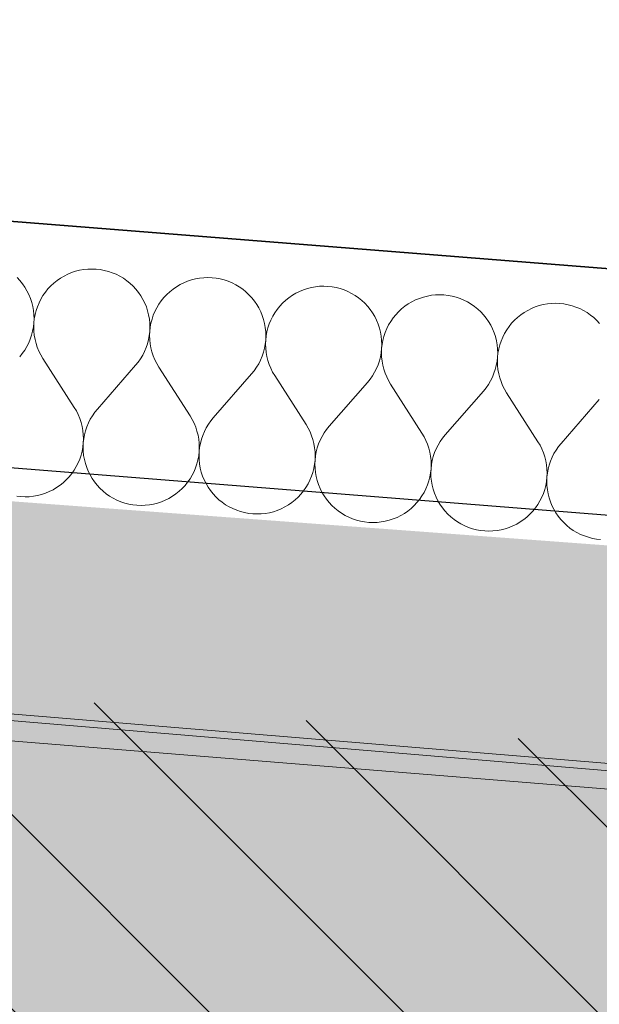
# Model space of a CAD drawing. Header units: millimetres. Extents: x -40276 to 214973, y -147941 to 35228.
# Tile 256 of 256: x -4378 to -3998, y 17941 to 18587. Entities that reach past the tile are written whole.
import ezdxf

# ---------------------------------------------------------------- set-up
doc = ezdxf.new("R2010")
doc.units = ezdxf.units.MM
doc.header["$MEASUREMENT"] = 0
doc.linetypes.add('Wipeout_Contour', pattern=[1000, 0, -1000])
for name, color, linetype in [('1._POHLED ZÁPADNÍ_2_0_plochy', 7, 'Continuous'), ('1._POHLED ZÁPADNÍ_2_akustické prvky', 7, 'Continuous'), ('1._POHLED ZÁPADNÍ_2_BT_ortho', 7, 'Continuous'), ('1._POHLED ZÁPADNÍ_2_Konstrukce - nosné', 7, 'Continuous'), ('1._POHLED ZÁPADNÍ_2_Nové_Výplně – Řezové', 7, 'Continuous'), ('1._POHLED ZÁPADNÍ_2_Výplně – Řezové', 7, 'Continuous')]:
    doc.layers.add(name, color=color, linetype=linetype)

# ---------------------------------------------------------------- blocks, each defined once
blk = doc.blocks.new('*X1', base_point=(-42174.69, -26223.67))
at = {"layer": '1._POHLED ZÁPADNÍ_2_Nové_Výplně – Řezové', "color": 21, "linetype": 'Continuous', "lineweight": 20, "true_color": 0xffaaaa}
for p, q in [((-4348.96, 18418.74), (-4351.31, 18417.35)), ((-4346.53, 18419.95), (-4348.96, 18418.74)), ((-4344.01, 18420.98), (-4346.53, 18419.95)), ((-4341.43, 18421.84), (-4344.01, 18420.98)), ((-4338.79, 18422.5), (-4341.43, 18421.84)), ((-4336.11, 18422.98), (-4338.79, 18422.5)), ((-4333.41, 18423.27), (-4336.11, 18422.98)), ((-4330.69, 18423.36), (-4333.41, 18423.27)), ((-4327.97, 18423.25), (-4330.69, 18423.36)), ((-4325.27, 18422.95), (-4327.97, 18423.25)), ((-4322.59, 18422.46), (-4325.27, 18422.95)), ((-4319.96, 18421.78), (-4322.59, 18422.46)), ((-4317.38, 18420.92), (-4319.96, 18421.78)), ((-4314.87, 18419.87), (-4317.38, 18420.92)), ((-4312.44, 18418.65), (-4314.87, 18419.87)), ((-4310.1, 18417.25), (-4312.44, 18418.65)), ((-4377.9, 18415.75), (-4379.75, 18417.75)), ((-4376.2, 18413.63), (-4377.9, 18415.75)), ((-4374.66, 18411.39), (-4376.2, 18413.63)), ((-4357.66, 18412.26), (-4359.52, 18410.27)), ((-4355.67, 18414.1), (-4357.66, 18412.26)), ((-4353.54, 18415.81), (-4355.67, 18414.1)), ((-4351.31, 18417.35), (-4353.54, 18415.81)), ((-4307.87, 18415.7), (-4310.1, 18417.25)), ((-4305.76, 18413.98), (-4307.87, 18415.7)), ((-4303.77, 18412.12), (-4305.76, 18413.98)), ((-4301.92, 18410.13), (-4303.77, 18412.12)), ((-4275.32, 18411.73), (-4277.56, 18410.18)), ((-4272.98, 18413.11), (-4275.32, 18411.73)), ((-4270.55, 18414.32), (-4272.98, 18413.11)), ((-4268.03, 18415.36), (-4270.55, 18414.32)), ((-4265.45, 18416.21), (-4268.03, 18415.36)), ((-4262.81, 18416.88), (-4265.45, 18416.21)), ((-4260.13, 18417.36), (-4262.81, 18416.88)), ((-4257.42, 18417.64), (-4260.13, 18417.36)), ((-4254.71, 18417.73), (-4257.42, 18417.64)), ((-4251.99, 18417.63), (-4254.71, 18417.73)), ((-4249.28, 18417.33), (-4251.99, 18417.63)), ((-4246.61, 18416.84), (-4249.28, 18417.33)), ((-4243.97, 18416.16), (-4246.61, 18416.84)), ((-4241.39, 18415.29), (-4243.97, 18416.16)), ((-4238.88, 18414.25), (-4241.39, 18415.29)), ((-4236.45, 18413.02), (-4238.88, 18414.25)), ((-4234.12, 18411.63), (-4236.45, 18413.02)), ((-4231.89, 18410.07), (-4234.12, 18411.63)), ((-4184.15, 18411.73), (-4186.83, 18411.26)), ((-4181.44, 18412.02), (-4184.15, 18411.73)), ((-4178.72, 18412.11), (-4181.44, 18412.02)), ((-4176, 18412), (-4178.72, 18412.11)), ((-4173.3, 18411.71), (-4176, 18412)), ((-4170.62, 18411.22), (-4173.3, 18411.71)), ((-4373.28, 18409.05), (-4374.66, 18411.39)), ((-4372.07, 18406.61), (-4373.28, 18409.05)), ((-4371.03, 18404.09), (-4372.07, 18406.61)), ((-4362.79, 18405.92), (-4364.18, 18403.59)), ((-4361.23, 18408.15), (-4362.79, 18405.92)), ((-4359.52, 18410.27), (-4361.23, 18408.15)), ((-4300.22, 18408), (-4301.92, 18410.13)), ((-4298.68, 18405.76), (-4300.22, 18408)), ((-4297.29, 18403.42), (-4298.68, 18405.76)), ((-4281.68, 18406.63), (-4283.54, 18404.64)), ((-4279.68, 18408.48), (-4281.68, 18406.63)), ((-4277.56, 18410.18), (-4279.68, 18408.48)), ((-4229.77, 18408.36), (-4231.89, 18410.07)), ((-4227.79, 18406.5), (-4229.77, 18408.36)), ((-4225.94, 18404.5), (-4227.79, 18406.5)), ((-4199.34, 18406.11), (-4201.58, 18404.56)), ((-4197, 18407.49), (-4199.34, 18406.11)), ((-4194.56, 18408.7), (-4197, 18407.49)), ((-4192.05, 18409.74), (-4194.56, 18408.7)), ((-4189.46, 18410.59), (-4192.05, 18409.74)), ((-4186.83, 18411.26), (-4189.46, 18410.59)), ((-4167.99, 18410.54), (-4170.62, 18411.22)), ((-4165.41, 18409.67), (-4167.99, 18410.54)), ((-4162.9, 18408.62), (-4165.41, 18409.67)), ((-4160.47, 18407.4), (-4162.9, 18408.62)), ((-4158.13, 18406), (-4160.47, 18407.4)), ((-4155.9, 18404.45), (-4158.13, 18406)), ((-4110.84, 18405.63), (-4113.48, 18404.96)), ((-4108.17, 18406.11), (-4110.84, 18405.63)), ((-4105.46, 18406.39), (-4108.17, 18406.11)), ((-4102.74, 18406.48), (-4105.46, 18406.39)), ((-4100.02, 18406.38), (-4102.74, 18406.48)), ((-4097.32, 18406.08), (-4100.02, 18406.38)), ((-4094.64, 18405.59), (-4097.32, 18406.08)), ((-4092.01, 18404.91), (-4094.64, 18405.59)), ((-4370.18, 18401.51), (-4371.03, 18404.09)), ((-4369.52, 18398.87), (-4370.18, 18401.51)), ((-4369.04, 18396.19), (-4369.52, 18398.87)), ((-4365.4, 18401.15), (-4366.45, 18398.64)), ((-4364.18, 18403.59), (-4365.4, 18401.15)), ((-4296.08, 18400.98), (-4297.29, 18403.42)), ((-4295.05, 18398.47), (-4296.08, 18400.98)), ((-4286.8, 18400.3), (-4288.2, 18397.96)), ((-4285.25, 18402.53), (-4286.8, 18400.3)), ((-4283.54, 18404.64), (-4285.25, 18402.53)), ((-4224.24, 18402.38), (-4225.94, 18404.5)), ((-4222.69, 18400.14), (-4224.24, 18402.38)), ((-4221.31, 18397.8), (-4222.69, 18400.14)), ((-4207.55, 18399.02), (-4209.27, 18396.9)), ((-4205.7, 18401.01), (-4207.55, 18399.02)), ((-4203.7, 18402.86), (-4205.7, 18401.01)), ((-4201.58, 18404.56), (-4203.7, 18402.86)), ((-4153.79, 18402.73), (-4155.9, 18404.45)), ((-4151.8, 18400.87), (-4153.79, 18402.73)), ((-4149.96, 18398.88), (-4151.8, 18400.87)), ((-4148.26, 18396.75), (-4149.96, 18398.88)), ((-4125.6, 18398.93), (-4127.72, 18397.23)), ((-4123.36, 18400.48), (-4125.6, 18398.93)), ((-4121.02, 18401.86), (-4123.36, 18400.48)), ((-4118.58, 18403.08), (-4121.02, 18401.86)), ((-4116.06, 18404.11), (-4118.58, 18403.08)), ((-4113.48, 18404.96), (-4116.06, 18404.11)), ((-4089.43, 18404.05), (-4092.01, 18404.91)), ((-4086.92, 18403), (-4089.43, 18404.05)), ((-4084.49, 18401.77), (-4086.92, 18403)), ((-4082.15, 18400.38), (-4084.49, 18401.77)), ((-4079.92, 18398.82), (-4082.15, 18400.38)), ((-4077.81, 18397.11), (-4079.92, 18398.82)), ((-4037.5, 18399.34), (-4040.08, 18398.49)), ((-4034.86, 18400.01), (-4037.5, 18399.34)), ((-4032.18, 18400.48), (-4034.86, 18400.01)), ((-4029.48, 18400.77), (-4032.18, 18400.48)), ((-4026.76, 18400.86), (-4029.48, 18400.77)), ((-4024.04, 18400.75), (-4026.76, 18400.86)), ((-4021.34, 18400.46), (-4024.04, 18400.75)), ((-4018.66, 18399.97), (-4021.34, 18400.46)), ((-4016.02, 18399.29), (-4018.66, 18399.97)), ((-4013.45, 18398.42), (-4016.02, 18399.29)), ((-4368.76, 18393.49), (-4369.04, 18396.19)), ((-4368.67, 18390.77), (-4368.76, 18393.49)), ((-4367.99, 18393.43), (-4368.48, 18390.75)), ((-4367.31, 18396.06), (-4367.99, 18393.43)), ((-4366.45, 18398.64), (-4367.31, 18396.06)), ((-4294.2, 18395.88), (-4295.05, 18398.47)), ((-4293.53, 18393.25), (-4294.2, 18395.88)), ((-4293.06, 18390.57), (-4293.53, 18393.25)), ((-4290.47, 18393.02), (-4291.33, 18390.44)), ((-4289.42, 18395.53), (-4290.47, 18393.02)), ((-4288.2, 18397.96), (-4289.42, 18395.53)), ((-4220.1, 18395.36), (-4221.31, 18397.8)), ((-4219.07, 18392.84), (-4220.1, 18395.36)), ((-4218.22, 18390.26), (-4219.07, 18392.84)), ((-4212.22, 18392.34), (-4213.44, 18389.91)), ((-4210.82, 18394.67), (-4212.22, 18392.34)), ((-4209.27, 18396.9), (-4210.82, 18394.67)), ((-4146.71, 18394.52), (-4148.26, 18396.75)), ((-4145.33, 18392.17), (-4146.71, 18394.52)), ((-4131.57, 18393.39), (-4133.28, 18391.28)), ((-4129.71, 18395.38), (-4131.57, 18393.39)), ((-4127.72, 18397.23), (-4129.71, 18395.38)), ((-4075.82, 18395.25), (-4077.81, 18397.11)), ((-4073.97, 18393.25), (-4075.82, 18395.25)), ((-4072.27, 18391.13), (-4073.97, 18393.25)), ((-4049.61, 18393.31), (-4051.74, 18391.61)), ((-4047.38, 18394.86), (-4049.61, 18393.31)), ((-4045.03, 18396.24), (-4047.38, 18394.86)), ((-4042.6, 18397.45), (-4045.03, 18396.24)), ((-4040.08, 18398.49), (-4042.6, 18397.45)), ((-4010.94, 18397.37), (-4013.45, 18398.42)), ((-4008.51, 18396.15), (-4010.94, 18397.37)), ((-4006.17, 18394.75), (-4008.51, 18396.15)), ((-4003.94, 18393.2), (-4006.17, 18394.75)), ((-4001.83, 18391.48), (-4003.94, 18393.2)), ((-4369.07, 18385.34), (-4368.78, 18388.05)), ((-4368.78, 18388.05), (-4368.88, 18385.33)), ((-4368.78, 18388.05), (-4368.67, 18390.77)), ((-4368.48, 18390.75), (-4368.78, 18388.05)), ((-4292.78, 18387.86), (-4293.06, 18390.57)), ((-4292.69, 18385.14), (-4292.78, 18387.86)), ((-4292.01, 18387.8), (-4292.5, 18385.13)), ((-4291.33, 18390.44), (-4292.01, 18387.8)), ((-4217.55, 18387.62), (-4218.22, 18390.26)), ((-4217.08, 18384.94), (-4217.55, 18387.62)), ((-4214.48, 18387.39), (-4215.35, 18384.81)), ((-4213.44, 18389.91), (-4214.48, 18387.39)), ((-4144.12, 18389.74), (-4145.33, 18392.17)), ((-4143.08, 18387.22), (-4144.12, 18389.74)), ((-4142.23, 18384.64), (-4143.08, 18387.22)), ((-4136.23, 18386.71), (-4137.46, 18384.28)), ((-4134.84, 18389.05), (-4136.23, 18386.71)), ((-4133.28, 18391.28), (-4134.84, 18389.05)), ((-4070.73, 18388.89), (-4072.27, 18391.13)), ((-4069.35, 18386.55), (-4070.73, 18388.89)), ((-4068.14, 18384.11), (-4069.35, 18386.55)), ((-4055.59, 18387.77), (-4057.3, 18385.66)), ((-4053.73, 18389.76), (-4055.59, 18387.77)), ((-4051.74, 18391.61), (-4053.73, 18389.76)), ((-3999.84, 18389.62), (-4001.83, 18391.48)), ((-3997.99, 18387.63), (-3999.84, 18389.62)), ((-4371.11, 18377.46), (-4370.25, 18380.03)), ((-4370.25, 18380.03), (-4369.57, 18382.67)), ((-4369.57, 18382.67), (-4369.07, 18385.34)), ((-4368.88, 18385.33), (-4368.79, 18382.61)), ((-4368.79, 18382.61), (-4368.5, 18379.91)), ((-4368.5, 18379.91), (-4368.02, 18377.23)), ((-4293.58, 18377.04), (-4293.09, 18379.72)), ((-4293.09, 18379.72), (-4292.79, 18382.42)), ((-4292.79, 18382.42), (-4292.89, 18379.71)), ((-4292.89, 18379.71), (-4292.8, 18376.99)), ((-4292.79, 18382.42), (-4292.69, 18385.14)), ((-4292.5, 18385.13), (-4292.79, 18382.42)), ((-4216.79, 18382.24), (-4217.08, 18384.94)), ((-4216.81, 18376.8), (-4216.7, 18379.52)), ((-4216.51, 18379.5), (-4216.81, 18376.8)), ((-4216.7, 18379.52), (-4216.79, 18382.24)), ((-4216.03, 18382.18), (-4216.51, 18379.5)), ((-4215.35, 18384.81), (-4216.03, 18382.18)), ((-4141.57, 18382), (-4142.23, 18384.64)), ((-4141.09, 18379.32), (-4141.57, 18382)), ((-4140.81, 18376.61), (-4141.09, 18379.32)), ((-4138.5, 18381.77), (-4139.37, 18379.19)), ((-4137.46, 18384.28), (-4138.5, 18381.77)), ((-4067.1, 18381.59), (-4068.14, 18384.11)), ((-4066.25, 18379.01), (-4067.1, 18381.59)), ((-4060.25, 18381.09), (-4061.47, 18378.66)), ((-4058.86, 18383.42), (-4060.25, 18381.09)), ((-4057.3, 18385.66), (-4058.86, 18383.42)), ((-4373.39, 18372.52), (-4372.16, 18374.95)), ((-4372.16, 18374.95), (-4371.11, 18377.46)), ((-4368.02, 18377.23), (-4367.35, 18374.59)), ((-4367.35, 18374.59), (-4366.5, 18372.01)), ((-4295.13, 18371.83), (-4294.26, 18374.41)), ((-4294.26, 18374.41), (-4293.58, 18377.04)), ((-4292.8, 18376.99), (-4292.52, 18374.28)), ((-4292.52, 18374.28), (-4292.04, 18371.6)), ((-4217.6, 18371.42), (-4217.11, 18374.1)), ((-4217.11, 18374.1), (-4216.81, 18376.8)), ((-4216.81, 18376.8), (-4216.91, 18374.08)), ((-4216.91, 18374.08), (-4216.82, 18371.36)), ((-4140.83, 18371.17), (-4140.72, 18373.89)), ((-4140.53, 18373.88), (-4140.83, 18371.17)), ((-4140.72, 18373.89), (-4140.81, 18376.61)), ((-4140.04, 18376.56), (-4140.53, 18373.88)), ((-4139.37, 18379.19), (-4140.04, 18376.56)), ((-4065.59, 18376.37), (-4066.25, 18379.01)), ((-4065.11, 18373.69), (-4065.59, 18376.37)), ((-4064.83, 18370.99), (-4065.11, 18373.69)), ((-4063.38, 18373.57), (-4064.06, 18370.93)), ((-4062.52, 18376.15), (-4063.38, 18373.57)), ((-4061.47, 18378.66), (-4062.52, 18376.15)), ((-4378.06, 18365.84), (-4376.34, 18367.95)), ((-4376.34, 18367.95), (-4374.79, 18370.18)), ((-4374.79, 18370.18), (-4373.39, 18372.52)), ((-4366.5, 18372.01), (-4365.46, 18369.49)), ((-4365.46, 18369.49), (-4364.25, 18367.06)), ((-4364.25, 18367.06), (-4362.86, 18364.72)), ((-4298.8, 18364.56), (-4297.41, 18366.89)), ((-4297.41, 18366.89), (-4296.18, 18369.32)), ((-4296.18, 18369.32), (-4295.13, 18371.83)), ((-4292.04, 18371.6), (-4291.37, 18368.97)), ((-4291.37, 18368.97), (-4290.52, 18366.38)), ((-4290.52, 18366.38), (-4289.48, 18363.87)), ((-4219.15, 18366.21), (-4218.28, 18368.79)), ((-4218.28, 18368.79), (-4217.6, 18371.42)), ((-4216.82, 18371.36), (-4216.53, 18368.66)), ((-4216.53, 18368.66), (-4216.06, 18365.98)), ((-4141.62, 18365.8), (-4141.13, 18368.47)), ((-4141.13, 18368.47), (-4140.83, 18371.17)), ((-4140.83, 18371.17), (-4140.93, 18368.46)), ((-4140.93, 18368.46), (-4140.84, 18365.74)), ((-4064.84, 18365.55), (-4064.74, 18368.27)), ((-4064.55, 18368.25), (-4064.84, 18365.55)), ((-4064.74, 18368.27), (-4064.83, 18370.99)), ((-4064.06, 18370.93), (-4064.55, 18368.25)), ((-4362.86, 18364.72), (-4342.32, 18332.64)), ((-4302.08, 18360.22), (-4327.12, 18331.51)), ((-4302.08, 18360.22), (-4300.36, 18362.33)), ((-4300.36, 18362.33), (-4298.8, 18364.56)), ((-4289.48, 18363.87), (-4288.26, 18361.43)), ((-4288.26, 18361.43), (-4286.88, 18359.09)), ((-4222.82, 18358.93), (-4221.42, 18361.27)), ((-4221.42, 18361.27), (-4220.2, 18363.7)), ((-4220.2, 18363.7), (-4219.15, 18366.21)), ((-4216.06, 18365.98), (-4215.39, 18363.34)), ((-4215.39, 18363.34), (-4214.53, 18360.76)), ((-4214.53, 18360.76), (-4213.5, 18358.24)), ((-4144.22, 18358.07), (-4143.17, 18360.58)), ((-4143.17, 18360.58), (-4142.3, 18363.16)), ((-4142.3, 18363.16), (-4141.62, 18365.8)), ((-4140.84, 18365.74), (-4140.55, 18363.03)), ((-4140.55, 18363.03), (-4140.07, 18360.35)), ((-4140.07, 18360.35), (-4139.4, 18357.72)), ((-4066.32, 18357.54), (-4065.64, 18360.17)), ((-4065.64, 18360.17), (-4065.14, 18362.85)), ((-4065.14, 18362.85), (-4064.84, 18365.55)), ((-4064.84, 18365.55), (-4064.95, 18362.83)), ((-4064.95, 18362.83), (-4064.85, 18360.11)), ((-4064.85, 18360.11), (-4064.57, 18357.41)), ((-4286.88, 18359.09), (-4266.33, 18327.01)), ((-4226.09, 18354.59), (-4251.14, 18325.89)), ((-4226.09, 18354.59), (-4224.38, 18356.7)), ((-4224.38, 18356.7), (-4222.82, 18358.93)), ((-4213.5, 18358.24), (-4212.28, 18355.81)), ((-4212.28, 18355.81), (-4210.9, 18353.47)), ((-4210.9, 18353.47), (-4190.35, 18321.39)), ((-4146.84, 18353.31), (-4145.44, 18355.64)), ((-4145.44, 18355.64), (-4144.22, 18358.07)), ((-4139.4, 18357.72), (-4138.55, 18355.13)), ((-4138.55, 18355.13), (-4137.51, 18352.62)), ((-4068.23, 18352.45), (-4067.18, 18354.96)), ((-4067.18, 18354.96), (-4066.32, 18357.54)), ((-4064.57, 18357.41), (-4064.09, 18354.73)), ((-4064.09, 18354.73), (-4063.42, 18352.09)), ((-4150.11, 18348.97), (-4175.16, 18320.26)), ((-4150.11, 18348.97), (-4148.4, 18351.08)), ((-4148.4, 18351.08), (-4146.84, 18353.31)), ((-4137.51, 18352.62), (-4136.3, 18350.18)), ((-4136.3, 18350.18), (-4134.91, 18347.84)), ((-4134.91, 18347.84), (-4114.37, 18315.76)), ((-4072.41, 18345.45), (-4070.86, 18347.68)), ((-4070.86, 18347.68), (-4069.46, 18350.02)), ((-4069.46, 18350.02), (-4068.23, 18352.45)), ((-4063.42, 18352.09), (-4062.57, 18349.51)), ((-4062.57, 18349.51), (-4061.53, 18346.99)), ((-4074.13, 18343.34), (-4099.17, 18314.64)), ((-4074.13, 18343.34), (-4072.41, 18345.45)), ((-4061.53, 18346.99), (-4060.32, 18344.56)), ((-4060.32, 18344.56), (-4058.93, 18342.22)), ((-4058.93, 18342.22), (-4038.39, 18310.14)), ((-3998.15, 18337.72), (-4023.19, 18309.01)), ((-4340.93, 18330.29), (-4342.32, 18332.64)), ((-4339.72, 18327.86), (-4340.93, 18330.29)), ((-4338.68, 18325.34), (-4339.72, 18327.86)), ((-4328.84, 18329.4), (-4330.39, 18327.17)), ((-4327.12, 18331.51), (-4328.84, 18329.4)), ((-4337.83, 18322.76), (-4338.68, 18325.34)), ((-4337.16, 18320.12), (-4337.83, 18322.76)), ((-4333.02, 18322.4), (-4334.07, 18319.89)), ((-4331.79, 18324.83), (-4333.02, 18322.4)), ((-4330.39, 18327.17), (-4331.79, 18324.83)), ((-4264.95, 18324.67), (-4266.33, 18327.01)), ((-4263.74, 18322.23), (-4264.95, 18324.67)), ((-4262.7, 18319.72), (-4263.74, 18322.23)), ((-4254.41, 18321.54), (-4255.81, 18319.21)), ((-4252.85, 18323.77), (-4254.41, 18321.54)), ((-4251.14, 18325.89), (-4252.85, 18323.77)), ((-4188.97, 18319.04), (-4190.35, 18321.39)), ((-4336.68, 18317.45), (-4337.16, 18320.12)), ((-4336.39, 18314.74), (-4336.68, 18317.45)), ((-4336.3, 18312.02), (-4336.39, 18314.74)), ((-4334.93, 18317.32), (-4335.61, 18314.68)), ((-4334.07, 18319.89), (-4334.93, 18317.32)), ((-4261.85, 18317.14), (-4262.7, 18319.72)), ((-4261.18, 18314.5), (-4261.85, 18317.14)), ((-4257.03, 18316.78), (-4258.08, 18314.27)), ((-4255.81, 18319.21), (-4257.03, 18316.78)), ((-4187.75, 18316.61), (-4188.97, 18319.04)), ((-4186.72, 18314.09), (-4187.75, 18316.61)), ((-4178.43, 18315.92), (-4179.83, 18313.58)), ((-4176.87, 18318.15), (-4178.43, 18315.92)), ((-4175.16, 18320.26), (-4176.87, 18318.15)), ((-4112.99, 18313.42), (-4114.37, 18315.76)), ((-4336.7, 18306.6), (-4336.4, 18309.3)), ((-4336.4, 18309.3), (-4336.51, 18306.58)), ((-4336.4, 18309.3), (-4336.3, 18312.02)), ((-4336.11, 18312.01), (-4336.4, 18309.3)), ((-4335.61, 18314.68), (-4336.11, 18312.01)), ((-4260.7, 18311.82), (-4261.18, 18314.5)), ((-4260.41, 18309.12), (-4260.7, 18311.82)), ((-4260.32, 18306.4), (-4260.41, 18309.12)), ((-4259.63, 18309.06), (-4260.12, 18306.38)), ((-4258.95, 18311.69), (-4259.63, 18309.06)), ((-4258.08, 18314.27), (-4258.95, 18311.69)), ((-4185.86, 18311.51), (-4186.72, 18314.09)), ((-4185.19, 18308.87), (-4185.86, 18311.51)), ((-4184.72, 18306.2), (-4185.19, 18308.87)), ((-4182.1, 18308.65), (-4182.97, 18306.07)), ((-4181.05, 18311.16), (-4182.1, 18308.65)), ((-4179.83, 18313.58), (-4181.05, 18311.16)), ((-4111.77, 18310.99), (-4112.99, 18313.42)), ((-4110.73, 18308.47), (-4111.77, 18310.99)), ((-4109.88, 18305.89), (-4110.73, 18308.47)), ((-4102.45, 18310.29), (-4103.84, 18307.96)), ((-4100.89, 18312.52), (-4102.45, 18310.29)), ((-4099.17, 18314.64), (-4100.89, 18312.52)), ((-4037, 18307.8), (-4038.39, 18310.14)), ((-4023.19, 18309.01), (-4024.9, 18306.9)), ((-4337.87, 18301.29), (-4337.19, 18303.92)), ((-4337.19, 18303.92), (-4336.7, 18306.6)), ((-4336.51, 18306.58), (-4336.42, 18303.86)), ((-4336.42, 18303.86), (-4336.14, 18301.16)), ((-4260.72, 18300.97), (-4260.42, 18303.68)), ((-4260.42, 18303.68), (-4260.53, 18300.96)), ((-4260.42, 18303.68), (-4260.32, 18306.4)), ((-4260.12, 18306.38), (-4260.42, 18303.68)), ((-4184.43, 18303.49), (-4184.72, 18306.2)), ((-4184.34, 18300.77), (-4184.43, 18303.49)), ((-4183.65, 18303.43), (-4184.14, 18300.76)), ((-4182.97, 18306.07), (-4183.65, 18303.43)), ((-4109.21, 18303.25), (-4109.88, 18305.89)), ((-4108.73, 18300.57), (-4109.21, 18303.25)), ((-4106.12, 18303.02), (-4106.98, 18300.44)), ((-4105.07, 18305.53), (-4106.12, 18303.02)), ((-4103.84, 18307.96), (-4105.07, 18305.53)), ((-4035.79, 18305.36), (-4037, 18307.8)), ((-4034.75, 18302.85), (-4035.79, 18305.36)), ((-4033.9, 18300.26), (-4034.75, 18302.85)), ((-4027.86, 18302.34), (-4029.09, 18299.91)), ((-4026.46, 18304.67), (-4027.86, 18302.34)), ((-4024.9, 18306.9), (-4026.46, 18304.67)), ((-4341, 18293.77), (-4339.78, 18296.2)), ((-4339.78, 18296.2), (-4338.73, 18298.71)), ((-4338.73, 18298.71), (-4337.87, 18301.29)), ((-4336.14, 18301.16), (-4335.66, 18298.48)), ((-4335.66, 18298.48), (-4335, 18295.84)), ((-4335, 18295.84), (-4334.15, 18293.26)), ((-4262.75, 18293.08), (-4261.88, 18295.66)), ((-4261.88, 18295.66), (-4261.21, 18298.3)), ((-4261.21, 18298.3), (-4260.72, 18300.97)), ((-4260.53, 18300.96), (-4260.44, 18298.24)), ((-4260.44, 18298.24), (-4260.16, 18295.53)), ((-4260.16, 18295.53), (-4259.68, 18292.86)), ((-4184.74, 18295.35), (-4184.44, 18298.05)), ((-4184.44, 18298.05), (-4184.55, 18295.33)), ((-4184.44, 18298.05), (-4184.34, 18300.77)), ((-4184.14, 18300.76), (-4184.44, 18298.05)), ((-4108.45, 18297.87), (-4108.73, 18300.57)), ((-4108.35, 18295.15), (-4108.45, 18297.87)), ((-4107.67, 18297.81), (-4108.16, 18295.13)), ((-4106.98, 18300.44), (-4107.67, 18297.81)), ((-4033.23, 18297.63), (-4033.9, 18300.26)), ((-4032.75, 18294.95), (-4033.23, 18297.63)), ((-4030.13, 18297.4), (-4031, 18294.82)), ((-4029.09, 18299.91), (-4030.13, 18297.4)), ((-4345.66, 18287.08), (-4343.95, 18289.2)), ((-4343.95, 18289.2), (-4342.39, 18291.43)), ((-4342.39, 18291.43), (-4341, 18293.77)), ((-4334.15, 18293.26), (-4333.11, 18290.74)), ((-4333.11, 18290.74), (-4331.9, 18288.31)), ((-4265.02, 18288.14), (-4263.79, 18290.57)), ((-4263.79, 18290.57), (-4262.75, 18293.08)), ((-4259.68, 18292.86), (-4259.02, 18290.22)), ((-4259.02, 18290.22), (-4258.17, 18287.63)), ((-4186.77, 18287.46), (-4185.9, 18290.04)), ((-4185.9, 18290.04), (-4185.22, 18292.67)), ((-4185.22, 18292.67), (-4184.74, 18295.35)), ((-4184.55, 18295.33), (-4184.46, 18292.62)), ((-4184.46, 18292.62), (-4184.17, 18289.91)), ((-4184.17, 18289.91), (-4183.7, 18287.23)), ((-4109.24, 18287.05), (-4108.75, 18289.72)), ((-4108.75, 18289.72), (-4108.46, 18292.43)), ((-4108.46, 18292.43), (-4108.56, 18289.71)), ((-4108.56, 18289.71), (-4108.47, 18286.99)), ((-4108.46, 18292.43), (-4108.35, 18295.15)), ((-4108.16, 18295.13), (-4108.46, 18292.43)), ((-4032.46, 18292.24), (-4032.75, 18294.95)), ((-4032.47, 18286.8), (-4032.37, 18289.52)), ((-4032.18, 18289.51), (-4032.47, 18286.8)), ((-4032.37, 18289.52), (-4032.46, 18292.24)), ((-4031.68, 18292.18), (-4032.18, 18289.51)), ((-4031, 18294.82), (-4031.68, 18292.18)), ((-4351.64, 18281.54), (-4349.51, 18283.25)), ((-4349.51, 18283.25), (-4347.52, 18285.1)), ((-4347.52, 18285.1), (-4345.66, 18287.08)), ((-4331.9, 18288.31), (-4330.52, 18285.96)), ((-4330.52, 18285.96), (-4328.98, 18283.72)), ((-4328.98, 18283.72), (-4327.28, 18281.6)), ((-4269.68, 18281.46), (-4267.97, 18283.57)), ((-4267.97, 18283.57), (-4266.41, 18285.8)), ((-4266.41, 18285.8), (-4265.02, 18288.14)), ((-4258.17, 18287.63), (-4257.13, 18285.12)), ((-4257.13, 18285.12), (-4255.92, 18282.68)), ((-4255.92, 18282.68), (-4254.54, 18280.34)), ((-4190.43, 18280.18), (-4189.03, 18282.52)), ((-4189.03, 18282.52), (-4187.81, 18284.95)), ((-4187.81, 18284.95), (-4186.77, 18287.46)), ((-4183.7, 18287.23), (-4183.03, 18284.59)), ((-4183.03, 18284.59), (-4182.18, 18282.01)), ((-4110.78, 18281.83), (-4109.92, 18284.41)), ((-4109.92, 18284.41), (-4109.24, 18287.05)), ((-4108.47, 18286.99), (-4108.19, 18284.29)), ((-4108.19, 18284.29), (-4107.72, 18281.61)), ((-4033.26, 18281.42), (-4032.77, 18284.1)), ((-4032.77, 18284.1), (-4032.47, 18286.8)), ((-4032.47, 18286.8), (-4032.58, 18284.09)), ((-4032.58, 18284.09), (-4032.49, 18281.37)), ((-4363.75, 18275.51), (-4361.17, 18276.37)), ((-4361.17, 18276.37), (-4358.65, 18277.4)), ((-4358.65, 18277.4), (-4356.22, 18278.61)), ((-4356.22, 18278.61), (-4353.87, 18280)), ((-4353.87, 18280), (-4351.64, 18281.54)), ((-4327.28, 18281.6), (-4325.43, 18279.6)), ((-4325.43, 18279.6), (-4323.44, 18277.74)), ((-4323.44, 18277.74), (-4321.33, 18276.03)), ((-4321.33, 18276.03), (-4319.1, 18274.47)), ((-4275.65, 18275.92), (-4273.53, 18277.62)), ((-4273.53, 18277.62), (-4271.54, 18279.47)), ((-4271.54, 18279.47), (-4269.68, 18281.46)), ((-4254.54, 18280.34), (-4252.99, 18278.1)), ((-4252.99, 18278.1), (-4251.29, 18275.98)), ((-4193.69, 18275.83), (-4191.98, 18277.95)), ((-4191.98, 18277.95), (-4190.43, 18280.18)), ((-4182.18, 18282.01), (-4181.15, 18279.49)), ((-4181.15, 18279.49), (-4179.94, 18277.06)), ((-4179.94, 18277.06), (-4178.56, 18274.71)), ((-4114.44, 18274.56), (-4113.05, 18276.89)), ((-4113.05, 18276.89), (-4111.83, 18279.32)), ((-4111.83, 18279.32), (-4110.78, 18281.83)), ((-4107.72, 18281.61), (-4107.05, 18278.97)), ((-4107.05, 18278.97), (-4106.2, 18276.38)), ((-4106.2, 18276.38), (-4105.17, 18273.87)), ((-4035.85, 18273.7), (-4034.8, 18276.21)), ((-4034.8, 18276.21), (-4033.94, 18278.79)), ((-4033.94, 18278.79), (-4033.26, 18281.42)), ((-4032.49, 18281.37), (-4032.21, 18278.66)), ((-4032.21, 18278.66), (-4031.73, 18275.98)), ((-4379.91, 18274.4), (-4377.21, 18274.1)), ((-4377.21, 18274.1), (-4374.49, 18274)), ((-4374.49, 18274), (-4371.77, 18274.09)), ((-4371.77, 18274.09), (-4369.07, 18274.37)), ((-4369.07, 18274.37), (-4366.39, 18274.85)), ((-4366.39, 18274.85), (-4363.75, 18275.51)), ((-4319.1, 18274.47), (-4316.76, 18273.08)), ((-4316.76, 18273.08), (-4314.33, 18271.85)), ((-4314.33, 18271.85), (-4311.82, 18270.81)), ((-4311.82, 18270.81), (-4309.24, 18269.94)), ((-4309.24, 18269.94), (-4306.61, 18269.26)), ((-4290.41, 18269.22), (-4287.77, 18269.89)), ((-4287.77, 18269.89), (-4285.19, 18270.74)), ((-4285.19, 18270.74), (-4282.67, 18271.78)), ((-4282.67, 18271.78), (-4280.23, 18272.99)), ((-4280.23, 18272.99), (-4277.89, 18274.37)), ((-4277.89, 18274.37), (-4275.65, 18275.92)), ((-4251.29, 18275.98), (-4249.44, 18273.98)), ((-4249.44, 18273.98), (-4247.46, 18272.12)), ((-4247.46, 18272.12), (-4245.35, 18270.41)), ((-4245.35, 18270.41), (-4243.11, 18268.85)), ((-4201.91, 18268.75), (-4199.67, 18270.29)), ((-4199.67, 18270.29), (-4197.55, 18272)), ((-4197.55, 18272), (-4195.55, 18273.85)), ((-4195.55, 18273.85), (-4193.69, 18275.83)), ((-4178.56, 18274.71), (-4177.01, 18272.47)), ((-4177.01, 18272.47), (-4175.31, 18270.35)), ((-4175.31, 18270.35), (-4173.46, 18268.35)), ((-4119.57, 18268.22), (-4117.71, 18270.21)), ((-4117.71, 18270.21), (-4116, 18272.32)), ((-4116, 18272.32), (-4114.44, 18274.56)), ((-4105.17, 18273.87), (-4103.96, 18271.43)), ((-4103.96, 18271.43), (-4102.57, 18269.09)), ((-4038.46, 18268.93), (-4037.07, 18271.27)), ((-4037.07, 18271.27), (-4035.85, 18273.7)), ((-4031.73, 18275.98), (-4031.07, 18273.34)), ((-4031.07, 18273.34), (-4030.22, 18270.76)), ((-4030.22, 18270.76), (-4029.18, 18268.24)), ((-4306.61, 18269.26), (-4303.93, 18268.77)), ((-4303.93, 18268.77), (-4301.23, 18268.47)), ((-4301.23, 18268.47), (-4298.51, 18268.37)), ((-4298.51, 18268.37), (-4295.79, 18268.46)), ((-4295.79, 18268.46), (-4293.08, 18268.75)), ((-4293.08, 18268.75), (-4290.41, 18269.22)), ((-4243.11, 18268.85), (-4240.78, 18267.45)), ((-4240.78, 18267.45), (-4238.35, 18266.23)), ((-4238.35, 18266.23), (-4235.84, 18265.18)), ((-4235.84, 18265.18), (-4233.26, 18264.32)), ((-4233.26, 18264.32), (-4230.63, 18263.64)), ((-4230.63, 18263.64), (-4227.95, 18263.15)), ((-4227.95, 18263.15), (-4225.24, 18262.85)), ((-4219.81, 18262.84), (-4217.1, 18263.12)), ((-4217.1, 18263.12), (-4214.42, 18263.6)), ((-4214.42, 18263.6), (-4211.79, 18264.26)), ((-4211.79, 18264.26), (-4209.2, 18265.12)), ((-4209.2, 18265.12), (-4206.69, 18266.15)), ((-4206.69, 18266.15), (-4204.25, 18267.36)), ((-4204.25, 18267.36), (-4201.91, 18268.75)), ((-4173.46, 18268.35), (-4171.48, 18266.49)), ((-4171.48, 18266.49), (-4169.36, 18264.78)), ((-4169.36, 18264.78), (-4167.13, 18263.22)), ((-4167.13, 18263.22), (-4164.8, 18261.83)), ((-4128.27, 18261.74), (-4125.93, 18263.12)), ((-4125.93, 18263.12), (-4123.69, 18264.67)), ((-4123.69, 18264.67), (-4121.57, 18266.37)), ((-4121.57, 18266.37), (-4119.57, 18268.22)), ((-4102.57, 18269.09), (-4101.03, 18266.85)), ((-4101.03, 18266.85), (-4099.33, 18264.73)), ((-4099.33, 18264.73), (-4097.48, 18262.73)), ((-4043.59, 18262.6), (-4041.73, 18264.58)), ((-4041.73, 18264.58), (-4040.02, 18266.7)), ((-4040.02, 18266.7), (-4038.46, 18268.93)), ((-4029.18, 18268.24), (-4027.97, 18265.81)), ((-4027.97, 18265.81), (-4026.59, 18263.46)), ((-4026.59, 18263.46), (-4025.05, 18261.22)), ((-4225.24, 18262.85), (-4222.53, 18262.75)), ((-4222.53, 18262.75), (-4219.81, 18262.84)), ((-4164.8, 18261.83), (-4162.37, 18260.61)), ((-4162.37, 18260.61), (-4159.86, 18259.56)), ((-4159.86, 18259.56), (-4157.28, 18258.69)), ((-4157.28, 18258.69), (-4154.64, 18258.01)), ((-4154.64, 18258.01), (-4151.97, 18257.52)), ((-4151.97, 18257.52), (-4149.26, 18257.23)), ((-4149.26, 18257.23), (-4146.54, 18257.12)), ((-4146.54, 18257.12), (-4143.82, 18257.21)), ((-4143.82, 18257.21), (-4141.12, 18257.5)), ((-4141.12, 18257.5), (-4138.44, 18257.97)), ((-4138.44, 18257.97), (-4135.8, 18258.64)), ((-4135.8, 18258.64), (-4133.22, 18259.49)), ((-4133.22, 18259.49), (-4130.7, 18260.53)), ((-4130.7, 18260.53), (-4128.27, 18261.74)), ((-4097.48, 18262.73), (-4095.49, 18260.87)), ((-4095.49, 18260.87), (-4093.38, 18259.16)), ((-4093.38, 18259.16), (-4091.15, 18257.6)), ((-4091.15, 18257.6), (-4088.81, 18256.21)), ((-4052.29, 18256.12), (-4049.94, 18257.5)), ((-4049.94, 18257.5), (-4047.71, 18259.05)), ((-4047.71, 18259.05), (-4045.58, 18260.75)), ((-4045.58, 18260.75), (-4043.59, 18262.6)), ((-4025.05, 18261.22), (-4023.35, 18259.1)), ((-4023.35, 18259.1), (-4021.5, 18257.11)), ((-4021.5, 18257.11), (-4019.51, 18255.25)), ((-4088.81, 18256.21), (-4086.38, 18254.98)), ((-4086.38, 18254.98), (-4083.87, 18253.93)), ((-4083.87, 18253.93), (-4081.29, 18253.07)), ((-4081.29, 18253.07), (-4078.66, 18252.39)), ((-4078.66, 18252.39), (-4075.98, 18251.9)), ((-4075.98, 18251.9), (-4073.28, 18251.6)), ((-4073.28, 18251.6), (-4070.56, 18251.5)), ((-4070.56, 18251.5), (-4067.84, 18251.59)), ((-4067.84, 18251.59), (-4065.14, 18251.87)), ((-4065.14, 18251.87), (-4062.46, 18252.35)), ((-4062.46, 18252.35), (-4059.82, 18253.02)), ((-4059.82, 18253.02), (-4057.24, 18253.87)), ((-4057.24, 18253.87), (-4054.72, 18254.9)), ((-4054.72, 18254.9), (-4052.29, 18256.12)), ((-4019.51, 18255.25), (-4017.4, 18253.53)), ((-4017.4, 18253.53), (-4015.17, 18251.98)), ((-4015.17, 18251.98), (-4012.83, 18250.58)), ((-4012.83, 18250.58), (-4010.4, 18249.36)), ((-4010.4, 18249.36), (-4007.89, 18248.31)), ((-4007.89, 18248.31), (-4005.31, 18247.44)), ((-4005.31, 18247.44), (-4002.68, 18246.76)), ((-4002.68, 18246.76), (-4000, 18246.27)), ((-4000, 18246.27), (-3997.3, 18245.98))]:
    blk.add_line(p, q, dxfattribs=at)

msp = doc.modelspace()

# ---------------------------------------------------------------- hatches: boundary and pattern name
at = {"layer": '1._POHLED ZÁPADNÍ_2_0_plochy', "linetype": 'Continuous', "lineweight": 20, "true_color": 0xffaaaa}
h = msp.add_hatch(dxfattribs=at)
h.set_pattern_fill('Izolační_tvárnice_0002', color=21, style=0, pattern_type=2)
h.set_pattern_definition([(315, (-10360.18, 9405.31), (63.6396, 63.6396), [])])
h.paths.add_polyline_path([(-10906.33, 18690.21), (-10970.68, 9084.15), (-20311.44, 10009.93), (-20479.41, 269.75), (-242.33, 419.76), (-238.38, 17796.01)])

# ---------------------------------------------------------------- linework, layer by layer
at = {"layer": '1._POHLED ZÁPADNÍ_2_Konstrukce - nosné', "color": 251, "linetype": 'Continuous', "lineweight": 13, "true_color": 0x6a6a6a}
for q in [(-24598.53, 19748.08), (-10902.83, 18674.82)]:
    msp.add_line((-240.38, 17779.13), q, dxfattribs=at)

# ---------------------------------------------------------------- next in the draw order: wipeouts: each hides what was drawn before it
at = {"color": 254, "linetype": 'Wipeout_Contour', "lineweight": 0, "ltscale": 75187.386246}
msp.add_wipeout([(-6352.11, 18416.47), (-161.69, 17958.23), (-161.69, 18118.67), (-6339.29, 18575.96)], dxfattribs=at).dxf.layer = '1._POHLED ZÁPADNÍ_2_Nové_Výplně – Řezové'

# ---------------------------------------------------------------- next in the draw order: hatches: boundary and pattern name
at = {"layer": '1._POHLED ZÁPADNÍ_2_Výplně – Řezové', "linetype": 'Continuous', "lineweight": 13}
msp.add_hatch(color=254, dxfattribs=at).paths.add_polyline_path([(-321.46, 17970.05), (-5948.21, 18387.04), (-5940.13, 17574.2), (-321.21, 17360.94)])

# ---------------------------------------------------------------- next in the draw order: linework, layer by layer
at = {"layer": '1._POHLED ZÁPADNÍ_2_akustické prvky', "color": 1, "linetype": 'Continuous', "lineweight": 35}
msp.add_line((-11148.08, 18992.91), (-161.69, 18118.67), dxfattribs=at)
at = {"layer": '1._POHLED ZÁPADNÍ_2_BT_ortho', "color": 142, "linetype": 'Continuous', "lineweight": 20, "true_color": 0x0080c0, "flags": 128}
msp.add_lwpolyline([(-1163.34, 17864.45), (-11029.43, 18683.38), (-24351.81, 19728.14), (-25320.42, 13819.16), (-25595.36, 12086.61)], dxfattribs=at)
at = {"layer": '1._POHLED ZÁPADNÍ_2_Konstrukce - nosné', "color": 7, "linetype": 'Continuous', "lineweight": 25}
msp.add_line((-10988.08, 18818.43), (-321.45, 17970.06), dxfattribs=at)

# ---------------------------------------------------------------- next in the draw order: block references
at = {"layer": '1._POHLED ZÁPADNÍ_2_0_plochy', "color": 9, "linetype": 'Continuous', "lineweight": 13}
msp.add_blockref('*X1', (-42174.69, -26223.67), dxfattribs=at)

doc.saveas('drawing.dxf')
